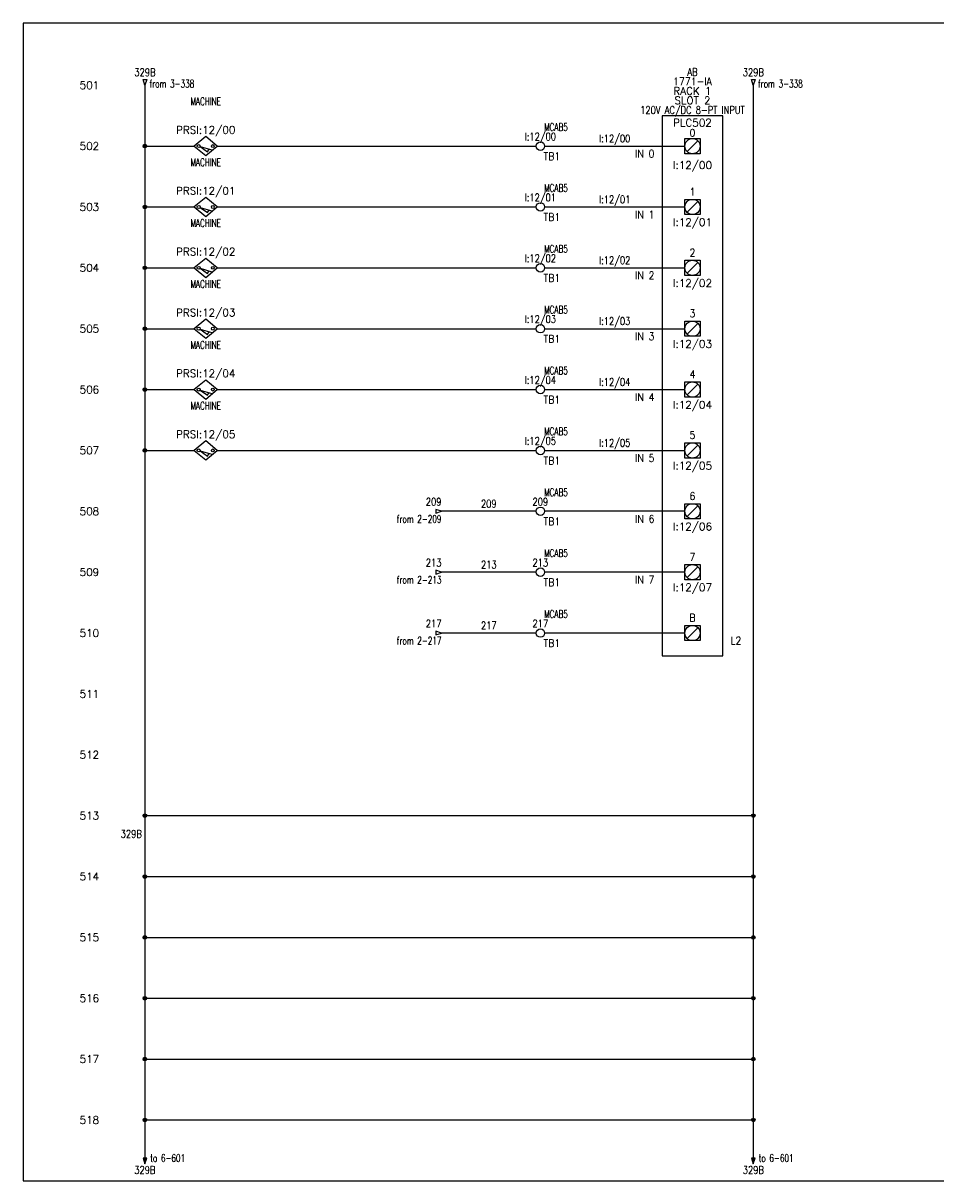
# Model space of a CAD drawing. Header units: inches. Extents: x 0 to 30, y 0 to 19.
import ezdxf
from ezdxf.enums import TextEntityAlignment as Align

# ---------------------------------------------------------------- set-up
doc = ezdxf.new("R2010")
doc.units = ezdxf.units.IN
doc.header["$MEASUREMENT"] = 0
for name, color, linetype in [('BLK_14AWG', 252, 'Continuous'), ('DESC', 1, 'Continuous'), ('LOC', 140, 'Continuous'), ('MISC', 30, 'Continuous'), ('RED_18AWG', 1, 'Continuous'), ('SYMS', 7, 'Continuous'), ('TAGS', 30, 'Continuous'), ('TERMS', 6, 'Continuous'), ('WHT_16AWG', 7, 'Continuous'), ('WIRENO', 3, 'Continuous'), ('WIREREF', 52, 'Continuous'), ('WIREREF_DEST', 62, 'Continuous'), ('XREF', 7, 'Continuous')]:
    doc.layers.add(name, color=color, linetype=linetype)
doc.layers.add('Viewports', color=3, linetype='Continuous', plot=False)
doc.styles.add('WD', font='romans.shx')

# ---------------------------------------------------------------- blocks, each defined once
blk = doc.blocks.new('PLCIO_104B')
at = {"layer": 'SYMS'}
for p, q in [((0.5, 0.5), (-0.5, 0.5)), ((-0.5, 0.5), (-0.5, -8.375)), ((0.5, -8.375), (0.5, 0.5)), ((-0.125, 0.125), (0.125, 0.125)), ((-0.125, -0.125), (-0.125, 0.125)), ((-0.125, 0.125), (0.125, 0.125)), ((-0.125, -0.125), (-0.125, 0.125)), ((0.088, 0.088), (-0.088, -0.088)), ((0.125, 0.125), (0.125, -0.125)), ((0.125, 0.125), (0.125, -0.125)), ((0.125, -0.125), (-0.125, -0.125)), ((0.125, -0.125), (-0.125, -0.125)), ((-0.125, -0.875), (0.125, -0.875)), ((-0.125, -1.125), (-0.125, -0.875)), ((-0.125, -0.875), (0.125, -0.875)), ((-0.125, -1.125), (-0.125, -0.875)), ((0.088, -0.912), (-0.088, -1.088)), ((0.125, -0.875), (0.125, -1.125)), ((0.125, -0.875), (0.125, -1.125)), ((0.125, -1.125), (-0.125, -1.125)), ((0.125, -1.125), (-0.125, -1.125)), ((-0.125, -1.875), (0.125, -1.875)), ((-0.125, -2.125), (-0.125, -1.875)), ((-0.125, -1.875), (0.125, -1.875)), ((-0.125, -2.125), (-0.125, -1.875)), ((0.125, -1.875), (0.125, -2.125)), ((0.125, -1.875), (0.125, -2.125)), ((0.088, -1.912), (-0.088, -2.088)), ((0.125, -2.125), (-0.125, -2.125)), ((0.125, -2.125), (-0.125, -2.125)), ((-0.125, -2.875), (0.125, -2.875)), ((-0.125, -3.125), (-0.125, -2.875)), ((-0.125, -2.875), (0.125, -2.875)), ((-0.125, -3.125), (-0.125, -2.875)), ((0.088, -2.912), (-0.088, -3.088)), ((0.125, -2.875), (0.125, -3.125)), ((0.125, -2.875), (0.125, -3.125)), ((0.125, -3.125), (-0.125, -3.125)), ((0.125, -3.125), (-0.125, -3.125)), ((-0.125, -3.875), (0.125, -3.875)), ((-0.125, -4.125), (-0.125, -3.875)), ((-0.125, -3.875), (0.125, -3.875)), ((-0.125, -4.125), (-0.125, -3.875)), ((0.088, -3.912), (-0.088, -4.088)), ((0.125, -3.875), (0.125, -4.125)), ((0.125, -3.875), (0.125, -4.125)), ((0.125, -4.125), (-0.125, -4.125)), ((0.125, -4.125), (-0.125, -4.125)), ((-0.125, -4.875), (0.125, -4.875)), ((-0.125, -5.125), (-0.125, -4.875)), ((-0.125, -4.875), (0.125, -4.875)), ((-0.125, -5.125), (-0.125, -4.875)), ((0.088, -4.912), (-0.088, -5.088)), ((0.125, -4.875), (0.125, -5.125)), ((0.125, -4.875), (0.125, -5.125)), ((0.125, -5.125), (-0.125, -5.125)), ((0.125, -5.125), (-0.125, -5.125)), ((-0.125, -5.875), (0.125, -5.875)), ((-0.125, -6.125), (-0.125, -5.875)), ((-0.125, -5.875), (0.125, -5.875)), ((-0.125, -6.125), (-0.125, -5.875)), ((0.125, -5.875), (0.125, -6.125)), ((0.125, -5.875), (0.125, -6.125)), ((0.088, -5.912), (-0.088, -6.088)), ((0.125, -6.125), (-0.125, -6.125)), ((0.125, -6.125), (-0.125, -6.125)), ((-0.125, -6.875), (0.125, -6.875)), ((-0.125, -7.125), (-0.125, -6.875)), ((-0.125, -6.875), (0.125, -6.875)), ((-0.125, -7.125), (-0.125, -6.875)), ((0.088, -6.912), (-0.088, -7.088)), ((0.125, -6.875), (0.125, -7.125)), ((0.125, -6.875), (0.125, -7.125)), ((0.125, -7.125), (-0.125, -7.125)), ((0.125, -7.125), (-0.125, -7.125)), ((-0.125, -7.875), (0.125, -7.875)), ((-0.125, -8.125), (-0.125, -7.875)), ((0.088, -7.912), (-0.088, -8.088)), ((0.125, -7.875), (0.125, -8.125)), ((0.125, -8.125), (-0.125, -8.125)), ((-0.5, -8.375), (0.5, -8.375))]:
    blk.add_line(p, q, dxfattribs=at)
for centre in [(0, 0), (0, -1), (0, -2), (0, -3), (0, -4), (0, -5), (0, -6), (0, -7), (0, -8)]:
    blk.add_circle(centre, 0.125, dxfattribs=at)
at = {"layer": 'SYMS', "style": 'WD'}
for tag, width, p in [('INST', 0.8, (0, 1.482)), ('LOC', 0.8, (0, 1.312)), ('MFG', 0.8, (0, 1.156)), ('CAT', 0.9, (0, 1)), ('DESC', 0.8, (0, 0.53)), ('TERM01', 0.9, (0, 0.156)), ('TERM02', 0.9, (0, -0.812)), ('TERM03', 0.9, (0, -1.812)), ('TERM04', 0.9, (0, -2.812)), ('TERM05', 0.9, (0, -3.812)), ('TERM06', 0.9, (0, -4.812)), ('TERM07', 0.9, (0, -5.812)), ('TERM08', 0.9, (0, -6.812)), ('TERM09', 0.9, (0, -7.812))]:
    blk.add_attdef(tag, text='', height=0.125, dxfattribs=dict(at, width=width)).set_placement(p, align=Align.CENTER)
for tag, p in [('LINE1', (0, 0.844)), ('LINE2', (0, 0.688)), ('TAG', (0, 0.322))]:
    blk.add_attdef(tag, text='', height=0.125, dxfattribs=at).set_placement(p, align=Align.CENTER)
at = {"layer": 'SYMS', "linetype": 'Continuous', "style": 'WD', "flags": 9}
blk.add_attdef('ASSYCODE', text='', height=0.01, dxfattribs=at).set_placement((0.23, 1.071), align=Align.CENTER)
at = {"layer": 'SYMS', "style": 'WD', "flags": 1}
for tag, p in [('X4TERM01', (-0.125, 0)), ('X4TERM02', (-0.125, -1)), ('X4TERM03', (-0.125, -2)), ('X4TERM04', (-0.125, -3)), ('X4TERM05', (-0.125, -4)), ('X4TERM06', (-0.125, -5)), ('X4TERM07', (-0.125, -6)), ('X4TERM08', (-0.125, -7)), ('X1TERM09', (0.125, -8))]:
    blk.add_attdef(tag, p, '', height=0.01, dxfattribs=at)
at = {"layer": 'SYMS', "style": 'WD', "width": 0.9}
for tag, p in [('DESCA01', (1.25, 0.031)), ('DESCB01', (1.25, -0.125)), ('DESCC01', (1.25, -0.281)), ('DESCD01', (1.25, -0.438)), ('DESCE01', (1.25, -0.594)), ('DESCA02', (1.25, -0.969)), ('DESCB02', (1.25, -1.125)), ('DESCC02', (1.25, -1.281)), ('DESCD02', (1.25, -1.438)), ('DESCE02', (1.25, -1.594)), ('DESCA03', (1.25, -1.969)), ('DESCB03', (1.25, -2.125)), ('DESCC03', (1.25, -2.281)), ('DESCD03', (1.25, -2.438)), ('DESCE03', (1.25, -2.594)), ('DESCA04', (1.25, -2.969)), ('DESCB04', (1.25, -3.125)), ('DESCC04', (1.25, -3.281)), ('DESCD04', (1.25, -3.438)), ('DESCE04', (1.25, -3.594)), ('DESCA05', (1.25, -3.969)), ('DESCB05', (1.25, -4.125)), ('DESCC05', (1.25, -4.281)), ('DESCD05', (1.25, -4.438)), ('DESCE05', (1.25, -4.594)), ('DESCA06', (1.25, -4.969)), ('DESCB06', (1.25, -5.125)), ('DESCC06', (1.25, -5.281)), ('DESCD06', (1.25, -5.438)), ('DESCE06', (1.25, -5.594)), ('DESCA07', (1.25, -5.969)), ('DESCB07', (1.25, -6.125)), ('DESCC07', (1.25, -6.281)), ('DESCD07', (1.25, -6.438)), ('DESCE07', (1.25, -6.594)), ('DESCA08', (1.25, -6.969)), ('DESCB08', (1.25, -7.125)), ('DESCC08', (1.25, -7.281)), ('DESCD08', (1.25, -7.438)), ('DESCE08', (1.25, -7.594))]:
    blk.add_attdef(tag, p, '', height=0.125, dxfattribs=at)
for tag, p in [('TERMDESC01', (-0.625, -0.062)), ('TERMDESC02', (-0.625, -1.062)), ('TERMDESC03', (-0.625, -2.062)), ('TERMDESC04', (-0.625, -3.062)), ('TERMDESC05', (-0.625, -4.062)), ('TERMDESC06', (-0.625, -5.062)), ('TERMDESC07', (-0.625, -6.062)), ('TERMDESC08', (-0.625, -7.062))]:
    blk.add_attdef(tag, text='', height=0.125, dxfattribs=at).set_placement(p, align=Align.TOP_RIGHT)
at = {"layer": 'SYMS', "style": 'WD'}
for tag, p in [('TAGA01', (0, -0.25)), ('TAGA02', (0, -1.188)), ('TAGA03', (0, -2.188)), ('TAGA04', (0, -3.188)), ('TAGA05', (0, -4.188)), ('TAGA06', (0, -5.188)), ('TAGA07', (0, -6.188)), ('TAGA08', (0, -7.188))]:
    blk.add_attdef(tag, text='', height=0.125, dxfattribs=at).set_placement(p, align=Align.TOP_CENTER)
at = {"layer": 'SYMS', "style": 'WD', "width": 0.9}
blk.add_attdef('TERMDESC09', text='', height=0.125, dxfattribs=at).set_placement((0.625, -8.062), align=Align.TOP_LEFT)
blk = doc.blocks.new('WD_MLRH')
at = {"style": 'WD'}
blk.add_attdef('RUNGFIRST', text='', height=0.125, dxfattribs=at).set_placement((-0.25, 0), align=Align.MIDDLE_RIGHT)
at = {"style": 'WD', "flags": 1}
for tag, p in [('RUNGHORV', (-0.25, -0.127)), ('RUNGDIST', (-0.25, -0.2)), ('RUNGINC', (-0.25, -0.163)), ('WIRE-START', (-0.25, -0.356)), ('WIRE-GSUF', (-0.25, -0.396)), ('WIREMODE', (-0.25, -0.281)), ('RUNGCNT', (-0.25, -0.237)), ('WIREFMT', (-0.25, -0.321)), ('PH3SPACE', (-0.25, -0.437))]:
    blk.add_attdef(tag, text='', height=0.025, dxfattribs=at).set_placement(p, align=Align.RIGHT)
blk = doc.blocks.new('WDDOT')
for radius in [0.03, 0.0187, 0.00929]:
    blk.add_circle((0, 0), radius)
blk = doc.blocks.new('HA1D2')
blk.add_lwpolyline([(0, 0.094), (0.031, 0.094), (0, 0), (-0.031, 0.094), (0, 0.094)])
at = {"style": 'WD', "width": 0.8, "flags": 8}
blk.add_attdef('WIRENO', text='', height=0.125, dxfattribs=at).set_placement((0, 0.15), align=Align.CENTER)
at = {"style": 'WD', "flags": 1}
for tag, p in [('X8TERM01', (0, 0)), ('SIGCODE', (0.026, 0.066))]:
    blk.add_attdef(tag, p, '', height=0.01, dxfattribs=at)
at = {"style": 'WD', "width": 0.7}
for tag, p in [('XREF', (0.077, -0.037)), ('DESC1', (0.077, -0.206))]:
    blk.add_attdef(tag, p, '', height=0.125, dxfattribs=at)
blk = doc.blocks.new('HA1S4')
for points in [[(0, 0), (-0.031, 0), (0, -0.094), (0.031, 0), (0, 0)], [(0.016, -0.011), (-0.016, -0.011), (0, -0.058), (0.016, -0.011)]]:
    blk.add_lwpolyline(points)
at = {"style": 'WD', "width": 0.7}
for tag, p in [('DESC1', (0.088, 0.113)), ('XREF', (0.088, -0.062))]:
    blk.add_attdef(tag, p, '', height=0.125, dxfattribs=at)
at = {"style": 'WD', "flags": 1}
for tag, p in [('X2TERM01', (0, 0)), ('SIGCODE', (0.035, -0.083))]:
    blk.add_attdef(tag, p, '', height=0.01, dxfattribs=at)
at = {"style": 'WD', "width": 0.8, "flags": 8}
blk.add_attdef('WIRENO', text='', height=0.125, dxfattribs=at).set_placement((0, -0.259), align=Align.CENTER)
blk = doc.blocks.new('HT0W02')
blk.add_circle((0, 0), 0.0699)
at = {"style": 'WD'}
for tag, p, width in [('INST', (0.062, 0.42), 0.7), ('LOC', (0.062, 0.25), 0.7), ('DESC1', (0.053, -0.385), 0.8)]:
    blk.add_attdef(tag, p, '', height=0.125, dxfattribs=dict(at, width=width))
at = {"linetype": 'Continuous', "style": 'WD', "width": 0.8, "flags": 8}
blk.add_attdef('WIRENO', text='', height=0.125, dxfattribs=at).set_placement((0, 0.094), align=Align.CENTER)
at = {"style": 'WD', "flags": 1}
for tag, p, height in [('X4TERM01', (-0.07, 0), 0.0125), ('X4TERMDESC01', (-0.055, -0.023), 0.025), ('X2TERMDESC01', (-0.006, 0.029), 0.025), ('X2TERM01', (0, 0.07), 0.0125), ('STRIPSEQ', (0, 0), 0.00125), ('X1TERMDESC01', (0.039, -0.003), 0.025), ('X1TERM01', (0.07, 0), 0.0125), ('LINKTERM', (0, -0.002), 0.00125), ('X8TERM01', (0, -0.07), 0.0125), ('X8TERMDESC01', (0, -0.054), 0.025)]:
    blk.add_attdef(tag, p, '', height=height, dxfattribs=at)
at = {"linetype": 'Continuous', "style": 'WD'}
for tag, p, height, width, flags in [('TAGSTRIP', (0.053, -0.229), 0.125, 0.9, 8), ('CAT', (0.213, -0.406), 0.109, 0.8, 1), ('DESC2', (0.053, -0.541), 0.125, 0.8, 8), ('DESC3', (0.053, -0.698), 0.125, 0.8, 8)]:
    blk.add_attdef(tag, p, '', height=height, dxfattribs=dict(at, width=width, flags=flags))
at = {"linetype": 'Continuous', "style": 'WD', "width": 0.8, "flags": 1}
blk.add_attdef('MFG', text='', height=0.109, dxfattribs=at).set_placement((0.088, -0.406), align=Align.RIGHT)
at = {"style": 'WD', "width": 0.7, "flags": 1}
blk.add_attdef('ASSYCODE', (0.062, -0.281), '', height=0.01, dxfattribs=at)
blk = doc.blocks.new('HA1D3')
blk.add_lwpolyline([(-0.094, 0), (-0.094, -0.031), (0, 0), (-0.094, 0.031), (-0.094, 0)])
at = {"style": 'WD', "width": 0.8, "flags": 8}
blk.add_attdef('WIRENO', text='', height=0.125, dxfattribs=at).set_placement((0, 0.094), align=Align.RIGHT)
at = {"style": 'WD', "flags": 1}
blk.add_attdef('SIGCODE', text='', height=0.01, dxfattribs=at).set_placement((-0.02, 0.047), align=Align.RIGHT)
blk.add_attdef('X1TERM01', (0, 0), '', height=0.01, dxfattribs=at)
at = {"style": 'WD', "width": 0.7}
for tag, p in [('XREF', (0, -0.188)), ('DESC1', (0, -0.375))]:
    blk.add_attdef(tag, text='', height=0.125, dxfattribs=at).set_placement(p, align=Align.RIGHT)
blk = doc.blocks.new('HPX11')
for p, q in [((0, 0.156), (-0.188, 0)), ((-0.188, 0), (0, -0.156)), ((0.188, 0), (0, 0.156)), ((0, -0.156), (0.188, 0))]:
    blk.add_line(p, q)
at = {"linetype": 'Continuous'}
for p, q in [((-0.094, -0.008), (0.031, -0.093)), ((-0.094, -0.008), (0.098, -0.063)), ((0.031, -0.093), (0.055, -0.05))]:
    blk.add_line(p, q, dxfattribs=at)
for centre in [(-0.116, 0), (0.116, 0)]:
    blk.add_circle(centre, 0.0242)
at = {"style": 'WD', "width": 0.7}
for tag, p in [('INST', (0, 0.841)), ('LOC', (0, 0.672)), ('DESC1', (0, 0.516)), ('DESC2', (0, 0.359)), ('XREF', (0, -0.314)), ('WDTAGALT', (-0.009, -0.469))]:
    blk.add_attdef(tag, text='', height=0.125, dxfattribs=at).set_placement(p, align=Align.CENTER)
at = {"style": 'WD'}
blk.add_attdef('TAG1', text='', height=0.125, dxfattribs=at).set_placement((0, 0.203), align=Align.CENTER)
for tag, p in [('X2LINK', (0, 0.297)), ('X8LINK', (0, -0.172))]:
    blk.add_attdef(tag, p, '', height=0.01, dxfattribs=at)
at = {"linetype": 'Continuous', "style": 'WD', "flags": 8}
for tag, p in [('TERM03', (-0.062, 0.172)), ('TERM01', (-0.25, -0.031))]:
    blk.add_attdef(tag, text='', height=0.125, dxfattribs=at).set_placement(p, align=Align.TOP_RIGHT)
at = {"style": 'WD'}
for tag, p, height, flags in [('X4TERM01', (-0.188, 0), 0.0125, 1), ('X2TERM03', (0, 0.156), 0.0125, 1), ('CONTACT', (0.038, 0.02), 0.01, 1), ('FAMILY', (0.038, 0.037), 0.01, 9), ('X1TERM02', (0.188, 0), 0.0125, 1)]:
    blk.add_attdef(tag, p, '', height=height, dxfattribs=dict(at, flags=flags))
at = {"linetype": 'Continuous', "style": 'WD', "flags": 9}
for tag, p in [('CAT', (0.063, -0.007)), ('ASSYCODE', (0.062, -0.043)), ('MFG', (0.063, -0.027))]:
    blk.add_attdef(tag, text='', height=0.01, dxfattribs=at).set_placement(p, align=Align.CENTER)
at = {"linetype": 'Continuous', "style": 'WD', "flags": 8}
blk.add_attdef('TERM02', text='', height=0.125, dxfattribs=at).set_placement((0.25, -0.031), align=Align.TOP_LEFT)
blk = doc.blocks.new('WD_WNV')
at = {"linetype": 'Continuous', "style": 'WD', "width": 0.8}
blk.add_attdef('WIRENO', text='', height=0.125, dxfattribs=at).set_placement((-0.05, 0), align=Align.MIDDLE_RIGHT)
at = {"style": 'WD', "flags": 1}
for tag, p in [('W01USER', (-0.062, 0.094)), ('W02USER', (-0.062, 0.086)), ('W03USER', (-0.062, 0.078)), ('W04USER', (-0.062, 0.07)), ('W05USER', (-0.062, 0.062)), ('W06USER', (-0.062, 0.055)), ('W07USER', (-0.062, 0.047)), ('W08USER', (-0.062, 0.039)), ('W09USER', (-0.062, 0.031)), ('W10USER', (-0.062, 0.023))]:
    blk.add_attdef(tag, text='', height=0.005, dxfattribs=at).set_placement(p, align=Align.CENTER)
blk = doc.blocks.new('WD_WNH')
at = {"linetype": 'Continuous', "style": 'WD', "width": 0.8}
blk.add_attdef('WIRENO', text='', height=0.125, dxfattribs=at).set_placement((0, 0.062), align=Align.CENTER)
at = {"style": 'WD', "flags": 1}
for tag, p in [('W01USER', (0, 0.078)), ('W02USER', (0, 0.07)), ('W03USER', (0, 0.062)), ('W04USER', (0, 0.055)), ('W05USER', (0, 0.047)), ('W06USER', (0, 0.039)), ('W07USER', (0, 0.031)), ('W08USER', (0, 0.023)), ('W09USER', (0, 0.016)), ('W10USER', (0, 0.008))]:
    blk.add_attdef(tag, text='', height=0.005, dxfattribs=at).set_placement(p, align=Align.CENTER)

msp = doc.modelspace()

# ---------------------------------------------------------------- linework, layer by layer
at = {"layer": 'BLK_14AWG'}
for p, q in [((2.001, 18), (2.001, 0.375)), ((2.001, 17), (2.813, 17)), ((2.001, 16), (2.813, 16)), ((2.001, 15), (2.813, 15)), ((2.001, 14), (2.813, 14)), ((2.001, 13), (2.813, 13)), ((2.001, 12), (2.813, 12)), ((2.001, 6), (12, 6)), ((2.001, 5), (12, 5)), ((2.001, 4), (12, 4)), ((2.001, 3), (12, 3)), ((2.001, 2), (12, 2)), ((2.001, 1), (12, 1))]:
    msp.add_line(p, q, dxfattribs=at)
at = {"layer": 'RED_18AWG'}
for p, q in [((3.188, 17), (8.43, 17)), ((8.57, 17), (10.875, 17)), ((3.188, 16), (8.43, 16)), ((8.57, 16), (10.875, 16)), ((3.188, 15), (8.43, 15)), ((8.57, 15), (10.875, 15)), ((3.188, 14), (8.43, 14)), ((8.57, 14), (10.875, 14)), ((3.188, 13), (8.43, 13)), ((8.57, 13), (10.875, 13)), ((3.188, 12), (8.43, 12)), ((8.57, 12), (10.875, 12)), ((8.43, 11), (6.875, 11)), ((10.875, 11), (8.57, 11)), ((8.43, 10), (6.875, 10)), ((10.875, 10), (8.57, 10)), ((8.43, 9), (6.875, 9)), ((10.875, 9), (8.57, 9))]:
    msp.add_line(p, q, dxfattribs=at)
at = {"layer": 'Viewports'}
msp.add_lwpolyline([(0, 0), (30, 0), (30, 19.02), (0, 19.02)], close=True, dxfattribs=at)
at = {"layer": 'WHT_16AWG'}
msp.add_line((12, 18), (12, 0.375), dxfattribs=at)

# ---------------------------------------------------------------- block references
ref = msp.add_blockref('PLCIO_104B', (11, 17))
ref.add_attrib('TERM01', '0', dxfattribs={"layer": 'TERMS', "height": 0.125, "style": 'WD', "width": 0.9}).set_placement((11, 17.156), align=Align.CENTER)
ref.add_attrib('TAGA01', 'I:12/00', dxfattribs={"layer": 'TAGS', "height": 0.125, "style": 'WD'}).set_placement((11, 16.75), align=Align.TOP_CENTER)
ref.add_attrib('TERMDESC01', 'IN 0', dxfattribs={"layer": 'TERMS', "height": 0.125, "style": 'WD', "width": 0.9}).set_placement((10.375, 16.938), align=Align.TOP_RIGHT)
ref.add_attrib('LINE1', 'RACK 1', dxfattribs={"layer": 'MISC', "height": 0.125, "style": 'WD'}).set_placement((11, 17.844), align=Align.CENTER)
ref.add_attrib('DESC', '120V AC/DC 8-PT INPUT', dxfattribs={"layer": 'DESC', "height": 0.125, "style": 'WD', "width": 0.8}).set_placement((11, 17.53), align=Align.CENTER)
ref.add_attrib('TAG', 'PLC502', dxfattribs={"layer": 'TAGS', "height": 0.125, "style": 'WD'}).set_placement((11, 17.322), align=Align.CENTER)
ref.add_attrib('LINE2', 'SLOT 2', dxfattribs={"layer": 'MISC', "height": 0.125, "style": 'WD'}).set_placement((11, 17.688), align=Align.CENTER)
ref.add_attrib('MFG', 'AB', dxfattribs={"layer": 'MISC', "height": 0.125, "style": 'WD', "width": 0.8}).set_placement((11, 18.156), align=Align.CENTER)
ref.add_attrib('CAT', '1771-IA', dxfattribs={"layer": 'MISC', "height": 0.125, "style": 'WD', "width": 0.9}).set_placement((11, 18), align=Align.CENTER)
ref.add_attrib('TERM02', '1', dxfattribs={"layer": 'TERMS', "height": 0.125, "style": 'WD', "width": 0.9}).set_placement((11, 16.188), align=Align.CENTER)
ref.add_attrib('TAGA02', 'I:12/01', dxfattribs={"layer": 'TAGS', "height": 0.125, "style": 'WD'}).set_placement((11, 15.812), align=Align.TOP_CENTER)
ref.add_attrib('TERMDESC02', 'IN 1', dxfattribs={"layer": 'TERMS', "height": 0.125, "style": 'WD', "width": 0.9}).set_placement((10.375, 15.938), align=Align.TOP_RIGHT)
ref.add_attrib('TERM03', '2', dxfattribs={"layer": 'TERMS', "height": 0.125, "style": 'WD', "width": 0.9}).set_placement((11, 15.188), align=Align.CENTER)
ref.add_attrib('TAGA03', 'I:12/02', dxfattribs={"layer": 'TAGS', "height": 0.125, "style": 'WD'}).set_placement((11, 14.812), align=Align.TOP_CENTER)
ref.add_attrib('TERMDESC03', 'IN 2', dxfattribs={"layer": 'TERMS', "height": 0.125, "style": 'WD', "width": 0.9}).set_placement((10.375, 14.938), align=Align.TOP_RIGHT)
ref.add_attrib('TERM04', '3', dxfattribs={"layer": 'TERMS', "height": 0.125, "style": 'WD', "width": 0.9}).set_placement((11, 14.188), align=Align.CENTER)
ref.add_attrib('TAGA04', 'I:12/03', dxfattribs={"layer": 'TAGS', "height": 0.125, "style": 'WD'}).set_placement((11, 13.812), align=Align.TOP_CENTER)
ref.add_attrib('TERMDESC04', 'IN 3', dxfattribs={"layer": 'TERMS', "height": 0.125, "style": 'WD', "width": 0.9}).set_placement((10.375, 13.938), align=Align.TOP_RIGHT)
ref.add_attrib('TERM05', '4', dxfattribs={"layer": 'TERMS', "height": 0.125, "style": 'WD', "width": 0.9}).set_placement((11, 13.188), align=Align.CENTER)
ref.add_attrib('TAGA05', 'I:12/04', dxfattribs={"layer": 'TAGS', "height": 0.125, "style": 'WD'}).set_placement((11, 12.812), align=Align.TOP_CENTER)
ref.add_attrib('TERMDESC05', 'IN 4', dxfattribs={"layer": 'TERMS', "height": 0.125, "style": 'WD', "width": 0.9}).set_placement((10.375, 12.938), align=Align.TOP_RIGHT)
ref.add_attrib('TERM06', '5', dxfattribs={"layer": 'TERMS', "height": 0.125, "style": 'WD', "width": 0.9}).set_placement((11, 12.188), align=Align.CENTER)
ref.add_attrib('TAGA06', 'I:12/05', dxfattribs={"layer": 'TAGS', "height": 0.125, "style": 'WD'}).set_placement((11, 11.812), align=Align.TOP_CENTER)
ref.add_attrib('TERMDESC06', 'IN 5', dxfattribs={"layer": 'TERMS', "height": 0.125, "style": 'WD', "width": 0.9}).set_placement((10.375, 11.938), align=Align.TOP_RIGHT)
ref.add_attrib('TERM07', '6', dxfattribs={"layer": 'TERMS', "height": 0.125, "style": 'WD', "width": 0.9}).set_placement((11, 11.188), align=Align.CENTER)
ref.add_attrib('TAGA07', 'I:12/06', dxfattribs={"layer": 'TAGS', "height": 0.125, "style": 'WD'}).set_placement((11, 10.812), align=Align.TOP_CENTER)
ref.add_attrib('TERMDESC07', 'IN 6', dxfattribs={"layer": 'TERMS', "height": 0.125, "style": 'WD', "width": 0.9}).set_placement((10.375, 10.938), align=Align.TOP_RIGHT)
ref.add_attrib('TERM08', '7', dxfattribs={"layer": 'TERMS', "height": 0.125, "style": 'WD', "width": 0.9}).set_placement((11, 10.188), align=Align.CENTER)
ref.add_attrib('TAGA08', 'I:12/07', dxfattribs={"layer": 'TAGS', "height": 0.125, "style": 'WD'}).set_placement((11, 9.812), align=Align.TOP_CENTER)
ref.add_attrib('TERMDESC08', 'IN 7', dxfattribs={"layer": 'TERMS', "height": 0.125, "style": 'WD', "width": 0.9}).set_placement((10.375, 9.938), align=Align.TOP_RIGHT)
ref.add_attrib('TERM09', 'B', dxfattribs={"layer": 'TERMS', "height": 0.125, "style": 'WD', "width": 0.9}).set_placement((11, 9.188), align=Align.CENTER)
ref.add_attrib('TERMDESC09', 'L2', dxfattribs={"layer": 'TERMS', "height": 0.125, "style": 'WD', "width": 0.9}).set_placement((11.625, 8.938), align=Align.TOP_LEFT)
at = {"layer": 'SYMS'}
ref = msp.add_blockref('HA1D2', (2.001, 18), dxfattribs=at)
ref.add_attrib('WIRENO', '329B', dxfattribs={"layer": 'WIREREF_DEST', "height": 0.125, "style": 'WD', "width": 0.8, "flags": 8}).set_placement((2.001, 18.15), align=Align.CENTER)
ref.add_attrib('XREF', 'from 3-338', (2.077, 17.963), dxfattribs={"layer": 'XREF', "height": 0.125, "style": 'WD', "width": 0.7})
ref = msp.add_blockref('HA1D2', (12, 18), dxfattribs=at)
ref.add_attrib('WIRENO', '329B', dxfattribs={"layer": 'WIREREF_DEST', "height": 0.125, "style": 'WD', "width": 0.8, "flags": 8}).set_placement((12, 18.15), align=Align.CENTER)
ref.add_attrib('XREF', 'from 3-338', (12.077, 17.963), dxfattribs={"layer": 'XREF', "height": 0.125, "style": 'WD', "width": 0.7})
ref = msp.add_blockref('WD_MLRH', (1.5, 18), dxfattribs=at)
ref.add_attrib('RUNGFIRST', '501', dxfattribs={"layer": 'MISC', "height": 0.125, "style": 'WD'}).set_placement((1.25, 18), align=Align.MIDDLE_RIGHT)
ref = msp.add_blockref('HPX11', (3.001, 17), dxfattribs=at)
ref.add_attrib('LOC', 'MACHINE', dxfattribs={"layer": 'LOC', "height": 0.125, "style": 'WD', "width": 0.7}).set_placement((3.001, 17.672), align=Align.CENTER)
ref.add_attrib('TAG1', 'PRSI:12/00', dxfattribs={"layer": 'TAGS', "height": 0.125, "style": 'WD'}).set_placement((3.001, 17.203), align=Align.CENTER)
ref = msp.add_blockref('HT0W02', (8.5, 17), dxfattribs=at)
ref.add_attrib('WIRENO', 'I:12/00', dxfattribs={"layer": 'WIREREF', "linetype": 'Continuous', "height": 0.125, "style": 'WD', "width": 0.8, "flags": 8}).set_placement((8.5, 17.094), align=Align.CENTER)
ref.add_attrib('LOC', 'MCAB5', (8.562, 17.25), dxfattribs={"layer": 'LOC', "height": 0.125, "style": 'WD', "width": 0.7})
ref.add_attrib('TAGSTRIP', 'TB1', (8.553, 16.771), dxfattribs={"layer": 'TAGS', "linetype": 'Continuous', "height": 0.125, "style": 'WD', "width": 0.9, "flags": 8})
for p in [(2.001, 17), (2.001, 16), (2.001, 15), (2.001, 14), (2.001, 13), (2.001, 12), (2.001, 6), (12, 6), (2.001, 5), (12, 5), (2.001, 4), (12, 4), (2.001, 3), (12, 3), (2.001, 2), (12, 2), (2.001, 1), (12, 1)]:
    msp.add_blockref('WDDOT', p, dxfattribs=at)
ref = msp.add_blockref('HPX11', (3.001, 16), dxfattribs=at)
ref.add_attrib('LOC', 'MACHINE', dxfattribs={"layer": 'LOC', "height": 0.125, "style": 'WD', "width": 0.7}).set_placement((3.001, 16.672), align=Align.CENTER)
ref.add_attrib('TAG1', 'PRSI:12/01', dxfattribs={"layer": 'TAGS', "height": 0.125, "style": 'WD'}).set_placement((3.001, 16.203), align=Align.CENTER)
ref = msp.add_blockref('HT0W02', (8.5, 16), dxfattribs=at)
ref.add_attrib('WIRENO', 'I:12/01', dxfattribs={"layer": 'WIREREF', "linetype": 'Continuous', "height": 0.125, "style": 'WD', "width": 0.8, "flags": 8}).set_placement((8.5, 16.094), align=Align.CENTER)
ref.add_attrib('LOC', 'MCAB5', (8.562, 16.25), dxfattribs={"layer": 'LOC', "height": 0.125, "style": 'WD', "width": 0.7})
ref.add_attrib('TAGSTRIP', 'TB1', (8.553, 15.771), dxfattribs={"layer": 'TAGS', "linetype": 'Continuous', "height": 0.125, "style": 'WD', "width": 0.9, "flags": 8})
ref = msp.add_blockref('HPX11', (3.001, 15), dxfattribs=at)
ref.add_attrib('LOC', 'MACHINE', dxfattribs={"layer": 'LOC', "height": 0.125, "style": 'WD', "width": 0.7}).set_placement((3.001, 15.672), align=Align.CENTER)
ref.add_attrib('TAG1', 'PRSI:12/02', dxfattribs={"layer": 'TAGS', "height": 0.125, "style": 'WD'}).set_placement((3.001, 15.203), align=Align.CENTER)
ref = msp.add_blockref('HT0W02', (8.5, 15), dxfattribs=at)
ref.add_attrib('WIRENO', 'I:12/02', dxfattribs={"layer": 'WIREREF', "linetype": 'Continuous', "height": 0.125, "style": 'WD', "width": 0.8, "flags": 8}).set_placement((8.5, 15.094), align=Align.CENTER)
ref.add_attrib('LOC', 'MCAB5', (8.562, 15.25), dxfattribs={"layer": 'LOC', "height": 0.125, "style": 'WD', "width": 0.7})
ref.add_attrib('TAGSTRIP', 'TB1', (8.553, 14.771), dxfattribs={"layer": 'TAGS', "linetype": 'Continuous', "height": 0.125, "style": 'WD', "width": 0.9, "flags": 8})
ref = msp.add_blockref('HPX11', (3.001, 14), dxfattribs=at)
ref.add_attrib('LOC', 'MACHINE', dxfattribs={"layer": 'LOC', "height": 0.125, "style": 'WD', "width": 0.7}).set_placement((3.001, 14.672), align=Align.CENTER)
ref.add_attrib('TAG1', 'PRSI:12/03', dxfattribs={"layer": 'TAGS', "height": 0.125, "style": 'WD'}).set_placement((3.001, 14.203), align=Align.CENTER)
ref = msp.add_blockref('HT0W02', (8.5, 14), dxfattribs=at)
ref.add_attrib('WIRENO', 'I:12/03', dxfattribs={"layer": 'WIREREF', "linetype": 'Continuous', "height": 0.125, "style": 'WD', "width": 0.8, "flags": 8}).set_placement((8.5, 14.094), align=Align.CENTER)
ref.add_attrib('LOC', 'MCAB5', (8.562, 14.25), dxfattribs={"layer": 'LOC', "height": 0.125, "style": 'WD', "width": 0.7})
ref.add_attrib('TAGSTRIP', 'TB1', (8.553, 13.771), dxfattribs={"layer": 'TAGS', "linetype": 'Continuous', "height": 0.125, "style": 'WD', "width": 0.9, "flags": 8})
ref = msp.add_blockref('HPX11', (3.001, 13), dxfattribs=at)
ref.add_attrib('LOC', 'MACHINE', dxfattribs={"layer": 'LOC', "height": 0.125, "style": 'WD', "width": 0.7}).set_placement((3.001, 13.672), align=Align.CENTER)
ref.add_attrib('TAG1', 'PRSI:12/04', dxfattribs={"layer": 'TAGS', "height": 0.125, "style": 'WD'}).set_placement((3.001, 13.203), align=Align.CENTER)
ref = msp.add_blockref('HT0W02', (8.5, 13), dxfattribs=at)
ref.add_attrib('WIRENO', 'I:12/04', dxfattribs={"layer": 'WIREREF', "linetype": 'Continuous', "height": 0.125, "style": 'WD', "width": 0.8, "flags": 8}).set_placement((8.5, 13.094), align=Align.CENTER)
ref.add_attrib('LOC', 'MCAB5', (8.562, 13.25), dxfattribs={"layer": 'LOC', "height": 0.125, "style": 'WD', "width": 0.7})
ref.add_attrib('TAGSTRIP', 'TB1', (8.553, 12.771), dxfattribs={"layer": 'TAGS', "linetype": 'Continuous', "height": 0.125, "style": 'WD', "width": 0.9, "flags": 8})
ref = msp.add_blockref('HPX11', (3.001, 12), dxfattribs=at)
ref.add_attrib('LOC', 'MACHINE', dxfattribs={"layer": 'LOC', "height": 0.125, "style": 'WD', "width": 0.7}).set_placement((3.001, 12.672), align=Align.CENTER)
ref.add_attrib('TAG1', 'PRSI:12/05', dxfattribs={"layer": 'TAGS', "height": 0.125, "style": 'WD'}).set_placement((3.001, 12.203), align=Align.CENTER)
ref = msp.add_blockref('HT0W02', (8.5, 12), dxfattribs=at)
ref.add_attrib('WIRENO', 'I:12/05', dxfattribs={"layer": 'WIREREF', "linetype": 'Continuous', "height": 0.125, "style": 'WD', "width": 0.8, "flags": 8}).set_placement((8.5, 12.094), align=Align.CENTER)
ref.add_attrib('LOC', 'MCAB5', (8.562, 12.25), dxfattribs={"layer": 'LOC', "height": 0.125, "style": 'WD', "width": 0.7})
ref.add_attrib('TAGSTRIP', 'TB1', (8.553, 11.771), dxfattribs={"layer": 'TAGS', "linetype": 'Continuous', "height": 0.125, "style": 'WD', "width": 0.9, "flags": 8})
ref = msp.add_blockref('HT0W02', (8.5, 11), dxfattribs=at)
ref.add_attrib('WIRENO', '209', dxfattribs={"layer": 'WIREREF', "linetype": 'Continuous', "height": 0.125, "style": 'WD', "width": 0.8, "flags": 8}).set_placement((8.5, 11.094), align=Align.CENTER)
ref.add_attrib('LOC', 'MCAB5', (8.562, 11.25), dxfattribs={"layer": 'LOC', "height": 0.125, "style": 'WD', "width": 0.7})
ref.add_attrib('TAGSTRIP', 'TB1', (8.553, 10.771), dxfattribs={"layer": 'TAGS', "linetype": 'Continuous', "height": 0.125, "style": 'WD', "width": 0.9, "flags": 8})
ref = msp.add_blockref('HA1D3', (6.875, 11), dxfattribs=at)
ref.add_attrib('WIRENO', '209', dxfattribs={"layer": 'WIREREF_DEST', "height": 0.125, "style": 'WD', "width": 0.8, "flags": 8}).set_placement((6.875, 11.094), align=Align.RIGHT)
ref.add_attrib('XREF', 'from 2-209', dxfattribs={"layer": 'XREF', "height": 0.125, "style": 'WD', "width": 0.7}).set_placement((6.875, 10.812), align=Align.RIGHT)
ref = msp.add_blockref('HT0W02', (8.5, 10), dxfattribs=at)
ref.add_attrib('WIRENO', '213', dxfattribs={"layer": 'WIREREF', "linetype": 'Continuous', "height": 0.125, "style": 'WD', "width": 0.8, "flags": 8}).set_placement((8.5, 10.094), align=Align.CENTER)
ref.add_attrib('LOC', 'MCAB5', (8.562, 10.25), dxfattribs={"layer": 'LOC', "height": 0.125, "style": 'WD', "width": 0.7})
ref.add_attrib('TAGSTRIP', 'TB1', (8.553, 9.771), dxfattribs={"layer": 'TAGS', "linetype": 'Continuous', "height": 0.125, "style": 'WD', "width": 0.9, "flags": 8})
ref = msp.add_blockref('HA1D3', (6.875, 10), dxfattribs=at)
ref.add_attrib('WIRENO', '213', dxfattribs={"layer": 'WIREREF_DEST', "height": 0.125, "style": 'WD', "width": 0.8, "flags": 8}).set_placement((6.875, 10.094), align=Align.RIGHT)
ref.add_attrib('XREF', 'from 2-213', dxfattribs={"layer": 'XREF', "height": 0.125, "style": 'WD', "width": 0.7}).set_placement((6.875, 9.812), align=Align.RIGHT)
ref = msp.add_blockref('HT0W02', (8.5, 9), dxfattribs=at)
ref.add_attrib('WIRENO', '217', dxfattribs={"layer": 'WIREREF', "linetype": 'Continuous', "height": 0.125, "style": 'WD', "width": 0.8, "flags": 8}).set_placement((8.5, 9.094), align=Align.CENTER)
ref.add_attrib('LOC', 'MCAB5', (8.562, 9.25), dxfattribs={"layer": 'LOC', "height": 0.125, "style": 'WD', "width": 0.7})
ref.add_attrib('TAGSTRIP', 'TB1', (8.553, 8.771), dxfattribs={"layer": 'TAGS', "linetype": 'Continuous', "height": 0.125, "style": 'WD', "width": 0.9, "flags": 8})
ref = msp.add_blockref('HA1D3', (6.875, 9), dxfattribs=at)
ref.add_attrib('WIRENO', '217', dxfattribs={"layer": 'WIREREF_DEST', "height": 0.125, "style": 'WD', "width": 0.8, "flags": 8}).set_placement((6.875, 9.094), align=Align.RIGHT)
ref.add_attrib('XREF', 'from 2-217', dxfattribs={"layer": 'XREF', "height": 0.125, "style": 'WD', "width": 0.7}).set_placement((6.875, 8.812), align=Align.RIGHT)
ref = msp.add_blockref('HA1S4', (2.001, 0.375), dxfattribs=at)
ref.add_attrib('WIRENO', '329B', dxfattribs={"layer": 'WIREREF', "height": 0.125, "style": 'WD', "width": 0.8, "flags": 8}).set_placement((2, 0.116), align=Align.CENTER)
ref.add_attrib('XREF', 'to 6-601', (2.088, 0.312), dxfattribs={"layer": 'XREF', "height": 0.125, "style": 'WD', "width": 0.7})
ref = msp.add_blockref('HA1S4', (12, 0.375), dxfattribs=at)
ref.add_attrib('WIRENO', '329B', dxfattribs={"layer": 'WIREREF', "height": 0.125, "style": 'WD', "width": 0.8, "flags": 8}).set_placement((12, 0.116), align=Align.CENTER)
ref.add_attrib('XREF', 'to 6-601', (12.088, 0.312), dxfattribs={"layer": 'XREF', "height": 0.125, "style": 'WD', "width": 0.7})
at = {"layer": 'WIRENO'}
ref = msp.add_blockref('WD_WNH', (9.722, 17), dxfattribs=at)
ref.add_attrib('WIRENO', 'I:12/00', dxfattribs={"linetype": 'Continuous', "height": 0.125, "style": 'WD', "width": 0.8}).set_placement((9.722, 17.062), align=Align.CENTER)
ref = msp.add_blockref('WD_WNH', (9.722, 16), dxfattribs=at)
ref.add_attrib('WIRENO', 'I:12/01', dxfattribs={"linetype": 'Continuous', "height": 0.125, "style": 'WD', "width": 0.8}).set_placement((9.722, 16.062), align=Align.CENTER)
ref = msp.add_blockref('WD_WNH', (9.722, 15), dxfattribs=at)
ref.add_attrib('WIRENO', 'I:12/02', dxfattribs={"linetype": 'Continuous', "height": 0.125, "style": 'WD', "width": 0.8}).set_placement((9.722, 15.062), align=Align.CENTER)
ref = msp.add_blockref('WD_WNH', (9.722, 14), dxfattribs=at)
ref.add_attrib('WIRENO', 'I:12/03', dxfattribs={"linetype": 'Continuous', "height": 0.125, "style": 'WD', "width": 0.8}).set_placement((9.722, 14.062), align=Align.CENTER)
ref = msp.add_blockref('WD_WNH', (9.722, 13), dxfattribs=at)
ref.add_attrib('WIRENO', 'I:12/04', dxfattribs={"linetype": 'Continuous', "height": 0.125, "style": 'WD', "width": 0.8}).set_placement((9.722, 13.062), align=Align.CENTER)
ref = msp.add_blockref('WD_WNH', (9.722, 12), dxfattribs=at)
ref.add_attrib('WIRENO', 'I:12/05', dxfattribs={"linetype": 'Continuous', "height": 0.125, "style": 'WD', "width": 0.8}).set_placement((9.722, 12.062), align=Align.CENTER)
ref = msp.add_blockref('WD_WNH', (7.653, 11), dxfattribs=at)
ref.add_attrib('WIRENO', '209', dxfattribs={"linetype": 'Continuous', "height": 0.125, "style": 'WD', "width": 0.8}).set_placement((7.653, 11.062), align=Align.CENTER)
ref = msp.add_blockref('WD_WNH', (7.653, 10), dxfattribs=at)
ref.add_attrib('WIRENO', '213', dxfattribs={"linetype": 'Continuous', "height": 0.125, "style": 'WD', "width": 0.8}).set_placement((7.653, 10.062), align=Align.CENTER)
ref = msp.add_blockref('WD_WNH', (7.653, 9), dxfattribs=at)
ref.add_attrib('WIRENO', '217', dxfattribs={"linetype": 'Continuous', "height": 0.125, "style": 'WD', "width": 0.8}).set_placement((7.653, 9.062), align=Align.CENTER)
ref = msp.add_blockref('WD_WNV', (2.001, 5.7), dxfattribs=at)
ref.add_attrib('WIRENO', '329B', dxfattribs={"linetype": 'Continuous', "height": 0.125, "style": 'WD', "width": 0.8}).set_placement((1.95, 5.7), align=Align.MIDDLE_RIGHT)

# ---------------------------------------------------------------- texts
at = {"layer": 'MISC', "style": 'WD'}
for s, p in [('502', (1.25, 17)), ('503', (1.25, 16)), ('504', (1.25, 15)), ('505', (1.25, 14)), ('506', (1.25, 13)), ('507', (1.25, 12)), ('508', (1.25, 11)), ('509', (1.25, 10)), ('510', (1.25, 9)), ('511', (1.25, 8)), ('512', (1.25, 7)), ('513', (1.25, 6)), ('514', (1.25, 5)), ('515', (1.25, 4)), ('516', (1.25, 3)), ('517', (1.25, 2)), ('518', (1.25, 1))]:
    msp.add_text(s, height=0.125, dxfattribs=at).set_placement(p, align=Align.MIDDLE_RIGHT)

doc.saveas('drawing.dxf')
